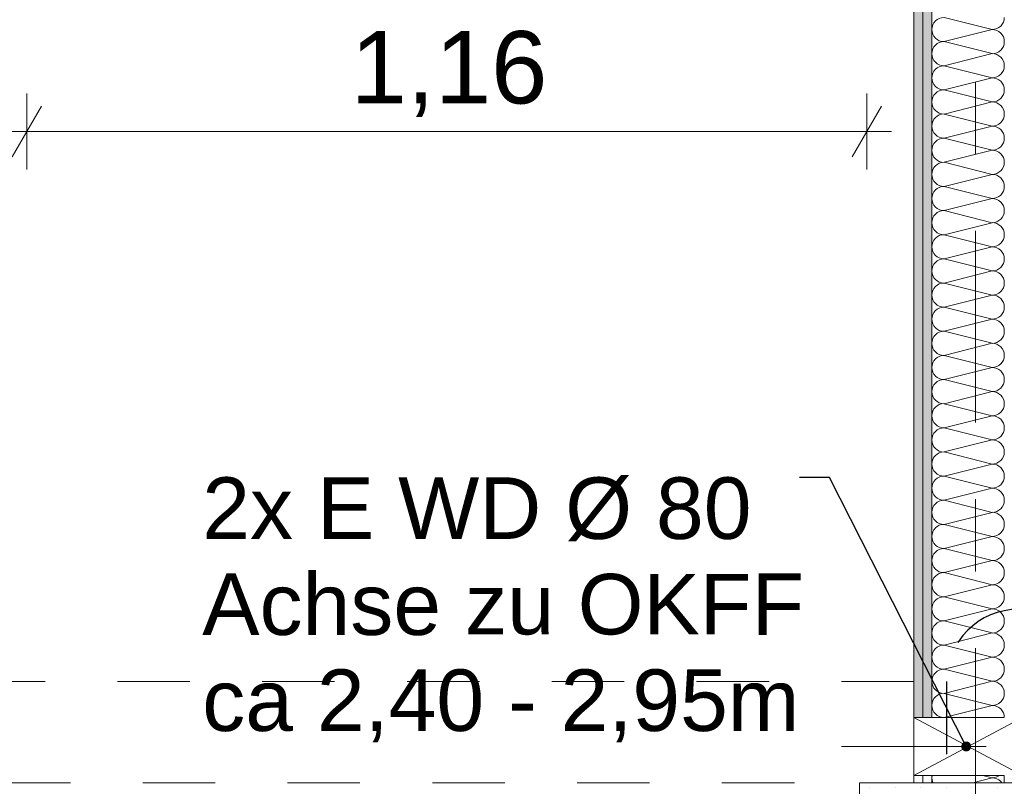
# Model space of a CAD drawing. Header units: metres. Extents: x -4 to 100, y -11 to 17.
# Tile 113 of 256: x 6.41 to 7.77, y 8.5 to 9.56. Entities that reach past the tile are written whole.
import ezdxf

# ---------------------------------------------------------------- set-up
doc = ezdxf.new("R2010")
doc.units = ezdxf.units.M
doc.header["$MEASUREMENT"] = 0
for name, pattern in [('Punktlinie eng', [0.0375, 0.0125, -0.025]), ('Strichlinie doppelt', [0.546806, 0.264583, -0.105833, 0.070556, -0.105833]), ('Strichpunktlinie', [0.31, 0.2, -0.05, 0.01, -0.05]), ('Untersicht', [0.1, 0.075, -0.025])]:
    doc.linetypes.add(name, pattern=pattern)
for name, color, linetype in [('152 - Bemaßung_ Beschriftung.Ausbau', 7, 'Continuous'), ('208 - Marker.Detail', 7, 'Continuous'), ('451 - Universal.Achsen Raster', 7, 'Continuous'), ('607 - Struktur.Stütze', 7, 'Continuous'), ('608 - Struktur.Träger', 7, 'Continuous'), ('650 - Abdeckung.Fußboden Aufbau', 7, 'Continuous'), ('Neubau_152 - Bemaßung_ Beschriftung.Ausbau', 7, 'Continuous'), ('Neubau_606 - Struktur.Wand Innen Ausbau', 7, 'Continuous'), ('Neubau_653 - Abdeckung.TB Verkofferung', 7, 'Continuous')]:
    doc.layers.add(name, color=color, linetype=linetype)
doc.styles.add('ERSTELLTER_STIL_2', font='txt')
doc.dimstyles.new('ERSTELLTER_STIL__5', dxfattribs={"dimtxt": 0.1, "dimasz": 0.0532, "dimexe": 0.18, "dimexo": 0.0625, "dimgap": 0, "dimtad": 1, "dimtih": 1, "dimtoh": 1, "dimzin": 0, "dimdsep": 46, "dimtxsty": 'ERSTELLTER_STIL_2', "dimblk": 'ARROWHEAD_2', "dimblk1": 'ARROWHEAD_2', "dimblk2": 'ARROWHEAD_2', "dimcen": 0.09, "dimse1": 1, "dimse2": 1, "dimclrd": 7, "dimclre": 7, "dimclrt": 7, "dimazin": 0, "dimtfac": 1, "dimtdec": 4, "dimtmove": 0, "dimatfit": 3, "dimfxl": 1, "dimtolj": 1, "dimtzin": 0, "dimarcsym": 0})
doc.dimstyles.new('ERSTELLTER_STIL__9', dxfattribs={"dimtxt": 0.18, "dimasz": 0.02736, "dimexe": 0.18, "dimexo": 0.0625, "dimgap": 0, "dimtad": 0, "dimtih": 1, "dimtoh": 1, "dimdec": 4, "dimzin": 0, "dimdsep": 46, "dimcen": 0.09, "dimadec": 0, "dimazin": 0, "dimtfac": 1, "dimtdec": 4, "dimtmove": 0, "dimatfit": 3, "dimldrblk": 'ARROWHEAD_11', "dimfxl": 1, "dimtolj": 1, "dimtzin": 0, "dimarcsym": 0})
pattern_1 = [(45, (0, 0), (-0.01767767, 0.01767767), [0, -0.025])]

# ---------------------------------------------------------------- blocks, each defined once
blk = doc.blocks.new('*X24')
at = {"layer": 'Neubau_606 - Struktur.Wand Innen Ausbau', "color": 7, "linetype": 'Continuous', "lineweight": 5}
for p, q in [((7.6703, 8.5199), (7.67, 8.5167)), ((7.67, 8.5167), (7.6703, 8.5134)), ((7.6703, 8.52), (7.6703, 8.5199)), ((7.7266, 8.51), (7.7533, 8.5167)), ((7.7401, 8.52), (7.7533, 8.5167)), ((7.7533, 8.5167), (7.7566, 8.517)), ((7.7566, 8.5163), (7.7533, 8.5167)), ((7.7566, 8.517), (7.7597, 8.5179)), ((7.7597, 8.5154), (7.7566, 8.5163)), ((7.7597, 8.5179), (7.7626, 8.5195)), ((7.7626, 8.5139), (7.7597, 8.5154)), ((7.7626, 8.5195), (7.7632, 8.52)), ((7.7651, 8.5118), (7.7626, 8.5139)), ((7.6703, 8.5134), (7.6713, 8.5103)), ((7.6713, 8.5103), (7.6714, 8.51)), ((7.7666, 8.51), (7.7651, 8.5118))]:
    blk.add_line(p, q, dxfattribs=at)
blk = doc.blocks.new('*X25')
at = {"layer": 'Neubau_606 - Struktur.Wand Innen Ausbau', "color": 7, "linetype": 'Continuous', "lineweight": 5}
for p, q in [((7.6867, 9.5667), (7.7533, 9.55)), ((7.6867, 9.5333), (7.7533, 9.55)), ((7.6867, 9.5333), (7.7533, 9.5167)), ((7.6867, 9.5), (7.7533, 9.5167)), ((7.6867, 9.5), (7.7533, 9.4833)), ((7.6867, 9.4667), (7.7533, 9.4833)), ((7.6867, 9.4667), (7.7533, 9.45)), ((7.6867, 9.4333), (7.7533, 9.45)), ((7.6867, 9.4333), (7.7533, 9.4167)), ((7.6867, 9.4), (7.7533, 9.4167)), ((7.6867, 9.4), (7.7533, 9.3833)), ((7.6867, 9.3667), (7.7533, 9.3833)), ((7.6867, 9.3667), (7.7533, 9.35)), ((7.6867, 9.3333), (7.7533, 9.35)), ((7.6867, 9.3333), (7.7533, 9.3167)), ((7.6867, 9.3), (7.7533, 9.3167)), ((7.6867, 9.3), (7.7533, 9.2833)), ((7.6867, 9.2667), (7.7533, 9.2833)), ((7.6867, 9.2667), (7.7533, 9.25)), ((7.6867, 9.2333), (7.7533, 9.25)), ((7.6867, 9.2333), (7.7533, 9.2167)), ((7.6867, 9.2), (7.7533, 9.2167)), ((7.6867, 9.2), (7.7533, 9.1833)), ((7.6867, 9.1667), (7.7533, 9.1833)), ((7.6867, 9.1667), (7.7533, 9.15)), ((7.6867, 9.1333), (7.7533, 9.15)), ((7.6867, 9.1333), (7.7533, 9.1167)), ((7.6867, 9.1), (7.7533, 9.1167)), ((7.6867, 9.1), (7.7533, 9.0833)), ((7.6867, 9.0667), (7.7533, 9.0833)), ((7.6867, 9.0667), (7.7533, 9.05)), ((7.6867, 9.0333), (7.7533, 9.05)), ((7.6867, 9.0333), (7.7533, 9.0167)), ((7.6867, 9), (7.7533, 9.0167)), ((7.6867, 9), (7.7533, 8.9833)), ((7.6867, 8.9667), (7.7533, 8.9833)), ((7.6867, 8.9667), (7.7533, 8.95)), ((7.6867, 8.9333), (7.7533, 8.95)), ((7.6867, 8.9333), (7.7533, 8.9167)), ((7.6867, 8.9), (7.7533, 8.9167)), ((7.6867, 8.9), (7.7533, 8.8833)), ((7.6867, 8.8667), (7.7533, 8.8833)), ((7.6867, 8.8667), (7.7533, 8.85)), ((7.6867, 8.8333), (7.7533, 8.85)), ((7.6867, 8.8333), (7.7533, 8.8167)), ((7.6867, 8.8), (7.7533, 8.8167)), ((7.6867, 8.8), (7.7533, 8.7833)), ((7.6867, 8.7667), (7.7533, 8.7833)), ((7.6867, 8.7667), (7.7533, 8.75)), ((7.6867, 8.7333), (7.7533, 8.75)), ((7.6867, 8.7333), (7.7533, 8.7167)), ((7.6867, 8.7), (7.7533, 8.7167)), ((7.6867, 8.7), (7.7533, 8.6833)), ((7.6867, 8.6667), (7.7533, 8.6833)), ((7.6867, 8.6667), (7.7533, 8.65)), ((7.6867, 8.6333), (7.7533, 8.65)), ((7.6867, 8.6333), (7.7533, 8.6167)), ((7.6867, 8.6), (7.7533, 8.6167)), ((7.6867, 8.6), (7.6867, 8.6))]:
    blk.add_line(p, q, dxfattribs=at)
for centre, start, end in [((7.6867, 9.55), 90, 180), ((7.7533, 9.5667), 270, 0), ((7.6867, 9.55), 180, 270), ((7.7533, 9.5333), 0, 90), ((7.6867, 9.5167), 90, 180), ((7.7533, 9.5333), 270, 0), ((7.6867, 9.5167), 180, 270), ((7.7533, 9.5), 0, 90), ((7.6867, 9.4833), 90, 180), ((7.7533, 9.5), 270, 0), ((7.6867, 9.4833), 180, 270), ((7.7533, 9.4667), 0, 90), ((7.6867, 9.45), 90, 180), ((7.7533, 9.4667), 270, 0), ((7.6867, 9.45), 180, 270), ((7.7533, 9.4333), 0, 90), ((7.6867, 9.4167), 90, 180), ((7.7533, 9.4333), 270, 0), ((7.6867, 9.4167), 180, 270), ((7.7533, 9.4), 0, 90), ((7.6867, 9.3833), 90, 180), ((7.7533, 9.4), 270, 0), ((7.6867, 9.3833), 180, 270), ((7.7533, 9.3667), 0, 90), ((7.6867, 9.35), 90, 180), ((7.7533, 9.3667), 270, 0), ((7.6867, 9.35), 180, 270), ((7.7533, 9.3333), 0, 90), ((7.6867, 9.3167), 90, 180), ((7.7533, 9.3333), 270, 0), ((7.6867, 9.3167), 180, 270), ((7.7533, 9.3), 0, 90), ((7.6867, 9.2833), 90, 180), ((7.7533, 9.3), 270, 0), ((7.6867, 9.2833), 180, 270), ((7.7533, 9.2667), 0, 90), ((7.6867, 9.25), 90, 180), ((7.7533, 9.2667), 270, 0), ((7.6867, 9.25), 180, 270), ((7.7533, 9.2333), 0, 90), ((7.6867, 9.2167), 90, 180), ((7.7533, 9.2333), 270, 0), ((7.6867, 9.2167), 180, 270), ((7.7533, 9.2), 0, 90), ((7.6867, 9.1833), 90, 180), ((7.7533, 9.2), 270, 0), ((7.6867, 9.1833), 180, 270), ((7.7533, 9.1667), 0, 90), ((7.6867, 9.15), 90, 180), ((7.7533, 9.1667), 270, 0), ((7.6867, 9.15), 180, 270), ((7.7533, 9.1333), 0, 90), ((7.6867, 9.1167), 90, 180), ((7.7533, 9.1333), 270, 0), ((7.6867, 9.1167), 180, 270), ((7.7533, 9.1), 0, 90), ((7.6867, 9.0833), 90, 180), ((7.7533, 9.1), 270, 0), ((7.6867, 9.0833), 180, 270), ((7.7533, 9.0667), 0, 90), ((7.6867, 9.05), 90, 180), ((7.7533, 9.0667), 270, 0), ((7.6867, 9.05), 180, 270), ((7.7533, 9.0333), 0, 90), ((7.6867, 9.0167), 90, 180), ((7.7533, 9.0333), 270, 0), ((7.6867, 9.0167), 180, 270), ((7.7533, 9), 0, 90), ((7.6867, 8.9833), 90, 180), ((7.7533, 9), 270, 0), ((7.6867, 8.9833), 180, 270), ((7.7533, 8.9667), 0, 90), ((7.6867, 8.95), 90, 180), ((7.7533, 8.9667), 270, 0), ((7.6867, 8.95), 180, 270), ((7.7533, 8.9333), 0, 90), ((7.6867, 8.9167), 90, 180), ((7.7533, 8.9333), 270, 0), ((7.6867, 8.9167), 180, 270), ((7.7533, 8.9), 0, 90), ((7.6867, 8.8833), 90, 180), ((7.7533, 8.9), 270, 0), ((7.6867, 8.8833), 180, 270), ((7.7533, 8.8667), 0, 90), ((7.6867, 8.85), 90, 180), ((7.7533, 8.8667), 270, 0), ((7.6867, 8.85), 180, 270), ((7.7533, 8.8333), 0, 90), ((7.6867, 8.8167), 90, 180), ((7.7533, 8.8333), 270, 0), ((7.6867, 8.8167), 180, 270), ((7.7533, 8.8), 0, 90), ((7.6867, 8.7833), 90, 180), ((7.7533, 8.8), 270, 0), ((7.6867, 8.7833), 180, 270), ((7.7533, 8.7667), 0, 90), ((7.6867, 8.75), 90, 180), ((7.7533, 8.7667), 270, 0), ((7.6867, 8.75), 180, 270), ((7.7533, 8.7333), 0, 90), ((7.6867, 8.7167), 90, 180), ((7.7533, 8.7333), 270, 0), ((7.6867, 8.7167), 180, 270), ((7.7533, 8.7), 0, 90), ((7.6867, 8.6833), 90, 180), ((7.7533, 8.7), 270, 0), ((7.6867, 8.6833), 180, 270), ((7.7533, 8.6667), 0, 90), ((7.6867, 8.65), 90, 180), ((7.7533, 8.6667), 270, 0), ((7.6867, 8.65), 180, 270), ((7.7533, 8.6333), 0, 90), ((7.6867, 8.6167), 90, 180), ((7.7533, 8.6333), 270, 0), ((7.6867, 8.6167), 180, 270), ((7.7533, 8.6), 0, 90), ((7.6533, 8.6), 359.939, 0), ((7.6867, 8.5833), 90, 92.6444), ((7.7533, 8.6), 359.939, 0)]:
    blk.add_arc(centre, 0.0167, start, end, dxfattribs=at)
blk = doc.blocks.new('ARROWHEAD_11')
at = {"color": 0, "linetype": 'Continuous', "lineweight": 0}
blk.add_line((0, 0), (-1, 0), dxfattribs=at)
at = {"color": 0, "linetype": 'Continuous', "lineweight": 0, "const_width": 0.25, "flags": 128}
blk.add_lwpolyline([(-0.125, 0, 1), (0.125, 0, 1)], format="xyb", close=True, dxfattribs=at)
blk = doc.blocks.new('*D593')
at = {"layer": '152 - Bemaßung_ Beschriftung.Ausbau', "color": 7, "linetype": 'Continuous', "lineweight": 5}
for p, q in [((5.41, 9.3568), (5.41, 9.4618)), ((5.4302, 9.4443), (5.3898, 9.3743)), ((6.4402, 9.4443), (6.3998, 9.3743)), ((5.3758, 9.4093), (5.41, 9.4093)), ((5.41, 9.4093), (6.42, 9.4093))]:
    blk.add_line(p, q, dxfattribs=at)
at = {"layer": '152 - Bemaßung_ Beschriftung.Ausbau', "color": 7, "lineweight": 5, "char_height": 0.1, "attachment_point": 7, "style": 'ERSTELLTER_STIL_2'}
for s, insert in [('\\A1;{\\pql;\\fArial|b0|i0|c0|p38;2,13\\fArial|b0|i0|c0|p38;\\A1{\\H.66x;\\S5^  ;}}', (5.7569, 9.2699)), ('\\A1;{\\pql;\\fArial|b0|i0|c0|p38;1,01}', (5.782, 9.4293))]:
    blk.add_mtext(s, dxfattribs=dict(at, insert=insert))
blk = doc.blocks.new('ARROWHEAD_2')
at = {"color": 0, "linetype": 'Continuous', "lineweight": 0}
for p, q in [((-0.378, -0.655), (0.378, 0.655)), ((0, 0), (-1, 0))]:
    blk.add_line(p, q, dxfattribs=at)
blk = doc.blocks.new('*D594')
at = {"layer": '152 - Bemaßung_ Beschriftung.Ausbau', "color": 7, "linetype": 'Continuous', "lineweight": 5}
for p, q in [((6.42, 9.3568), (6.42, 9.4618)), ((7.58, 9.3568), (7.58, 9.4618)), ((6.4402, 9.4443), (6.3998, 9.3743)), ((7.5598, 9.3743), (7.6002, 9.4443)), ((5.41, 9.4093), (6.42, 9.4093)), ((6.42, 9.4093), (7.58, 9.4093)), ((7.58, 9.4093), (7.6142, 9.4093))]:
    blk.add_line(p, q, dxfattribs=at)
at = {"layer": '152 - Bemaßung_ Beschriftung.Ausbau', "color": 7, "lineweight": 5, "insert": (6.867, 9.4293), "char_height": 0.1, "attachment_point": 7, "style": 'ERSTELLTER_STIL_2'}
blk.add_mtext('\\A1;{\\pql;\\fArial|b0|i0|c0|p38;1,16}', dxfattribs=at)

msp = doc.modelspace()

# ---------------------------------------------------------------- hatches: boundary and pattern name
at = {"layer": '607 - Struktur.Stütze', "linetype": 'Continuous', "lineweight": 0, "true_color": 0x000000}
h = msp.add_hatch(dxfattribs=at)
h.set_pattern_fill('Gips_0001', color=18, style=0, pattern_type=2)
h.set_pattern_definition(pattern_1)
h.paths.add_polyline_path([(7.57, 8.51), (7.57, 8.09), (7.89, 8.09), (7.89, 8.51)])
h.paths.add_polyline_path([(7.58, 8.1), (7.58, 8.5), (7.88, 8.5), (7.88, 8.1)], flags=0)
at = {"layer": 'Neubau_606 - Struktur.Wand Innen Ausbau', "linetype": 'Continuous', "lineweight": 0, "true_color": 0x000000}
h = msp.add_hatch(dxfattribs=at)
h.set_pattern_fill('Gips_0001', color=18, style=0, pattern_type=2)
h.set_pattern_definition(pattern_1)
h.paths.add_polyline_path([(7.645, 12.99), (7.645, 8.6), (7.6575, 8.6), (7.6575, 12.99)])
h = msp.add_hatch(dxfattribs=at)
h.set_pattern_fill('Gips_0001', color=18, style=0, pattern_type=2)
h.set_pattern_definition(pattern_1)
h.paths.add_polyline_path([(7.67, 12.99), (7.6575, 12.99), (7.6575, 8.6), (7.67, 8.6)])
h = msp.add_hatch(dxfattribs=at)
h.set_pattern_fill('Gips_0001', color=18, style=0, pattern_type=2)
h.set_pattern_definition(pattern_1)
h.paths.add_polyline_path([(7.645, 8.51), (7.6575, 8.51), (7.6575, 8.52), (7.645, 8.52)])
h = msp.add_hatch(dxfattribs=at)
h.set_pattern_fill('Gips_0001', color=18, style=0, pattern_type=2)
h.set_pattern_definition(pattern_1)
h.paths.add_polyline_path([(7.6575, 8.51), (7.67, 8.51), (7.67, 8.52), (7.6575, 8.52)])

# ---------------------------------------------------------------- linework, layer by layer
at = {"layer": '208 - Marker.Detail', "color": 30, "linetype": 'Punktlinie eng', "lineweight": 25, "true_color": 0xff6e00}
msp.add_line((7.69, 8.6495), (7.69, 5.0505), dxfattribs=at)
msp.add_arc((7.79, 8.6495), 0.1, 90, 180, dxfattribs=at)
at = {"layer": '451 - Universal.Achsen Raster', "color": 160, "linetype": 'Strichlinie doppelt', "lineweight": 9, "true_color": 0x3232ff}
msp.add_line((7.73, -10.585), (7.73, 16.355), dxfattribs=at)
at = {"layer": '607 - Struktur.Stütze', "color": 7, "linetype": 'Continuous', "lineweight": 5, "flags": 128}
msp.add_lwpolyline([(7.57, 8.51), (7.57, 8.09), (7.89, 8.09), (7.89, 8.51)], close=True, dxfattribs=at)
at = {"layer": '608 - Struktur.Träger', "color": 7, "linetype": 'Untersicht', "lineweight": 13}
msp.add_line((0.38, 8.51), (61.88, 8.51), dxfattribs=at)
at = {"layer": '650 - Abdeckung.Fußboden Aufbau', "color": 7, "linetype": 'Continuous', "lineweight": 13, "flags": 128}
msp.add_lwpolyline([(7.57, 8.2275), (7.57, 8.51), (7.645, 8.51), (7.645, 12.99), (7.57, 12.99), (7.57, 13.445), (4.29, 13.445), (4.29, 12.99), (4.195, 12.99)], dxfattribs=at)
at = {"layer": 'Neubau_606 - Struktur.Wand Innen Ausbau', "color": 1, "linetype": 'Continuous', "lineweight": 9}
for p, q in [((7.6575, 12.99), (7.6575, 8.6)), ((7.645, 8.52), (7.795, 8.6)), ((7.645, 8.6), (7.795, 8.52)), ((7.6575, 8.52), (7.6575, 8.51))]:
    msp.add_line(p, q, dxfattribs=at)
at = {"layer": 'Neubau_606 - Struktur.Wand Innen Ausbau', "color": 1, "linetype": 'Continuous', "lineweight": 13}
for p, q in [((7.67, 12.99), (7.67, 8.6)), ((7.67, 8.52), (7.67, 8.51)), ((7.77, 8.52), (7.77, 8.51))]:
    msp.add_line(p, q, dxfattribs=at)
at = {"layer": 'Neubau_606 - Struktur.Wand Innen Ausbau', "color": 1, "linetype": 'Strichpunktlinie', "lineweight": 5}
msp.add_line((7.545, 8.56), (7.895, 8.56), dxfattribs=at)
msp.add_line((7.545, 8.56), (7.895, 8.56), dxfattribs=at)
at = {"layer": 'Neubau_606 - Struktur.Wand Innen Ausbau', "color": 1, "linetype": 'Continuous', "lineweight": 13, "flags": 128}
for points in [[(7.645, 12.99), (7.645, 8.6)], [(7.645, 8.52), (7.645, 8.51)]]:
    msp.add_lwpolyline(points, dxfattribs=at)
at = {"layer": 'Neubau_606 - Struktur.Wand Innen Ausbau', "color": 1, "linetype": 'Continuous', "lineweight": 9, "flags": 128}
for points in [[(7.645, 8.6), (7.645, 8.52)], [(7.6575, 8.6), (7.645, 8.6)], [(7.67, 8.6), (7.6575, 8.6)], [(7.77, 8.6), (7.67, 8.6)], [(7.645, 8.52), (7.6575, 8.52)], [(7.6575, 8.52), (7.67, 8.52)], [(7.67, 8.52), (7.77, 8.52)]]:
    msp.add_lwpolyline(points, dxfattribs=at)
at = {"layer": 'Neubau_653 - Abdeckung.TB Verkofferung', "color": 1, "linetype": 'Untersicht', "lineweight": 9}
for q in [(0.235, 8.6495), (7.645, 8.2275)]:
    msp.add_line((7.645, 8.6495), q, dxfattribs=at)

# ---------------------------------------------------------------- block references
at = {"layer": 'Neubau_606 - Struktur.Wand Innen Ausbau', "color": 1, "lineweight": 13}
for name in ['*X25', '*X24']:
    msp.add_blockref(name, (0, 0), dxfattribs=at)

# ---------------------------------------------------------------- texts
at = {"layer": 'Neubau_152 - Bemaßung_ Beschriftung.Ausbau', "color": 7, "linetype": 'Continuous', "lineweight": 9, "insert": (6.6621, 8.9316), "char_height": 0.085, "attachment_point": 1, "line_spacing_factor": 0.93588, "style": 'ERSTELLTER_STIL_2'}
msp.add_mtext('\\A1;{\\pql;\\fArial|b0|i0|c0|p38;2x \\fArial|b0|i0|c0|p38;E WD Ø 80\\P\\pql;\\fArial|b0|i0|c0|p38;Achse \\fArial|b0|i0|c0|p38;\\H0.983357x;zu OKF\\fArial|b0|i0|c0|p38;\\H1.016925x;F\\P\\pql;\\fArial|b0|i0|c0|p38;ca\\fArial|b0|i0|c0|p38; 2,40 - 2,95m}', dxfattribs=at)

# ---------------------------------------------------------------- dimensions: what is measured, and where the dimension line sits
at = {"layer": '152 - Bemaßung_ Beschriftung.Ausbau', "color": 7, "linetype": 'Continuous', "lineweight": 5}
for base, p1, p2, picture, middle in [((6.42, 9.4093), (5.41, 8.2275), (6.42, 8.2275), '*D593', (5.9118, 9.4793)), ((7.58, 9.4093), (6.42, 8.2275), (7.58, 8.5), '*D594', (6.9968, 9.4793))]:
    dim = msp.add_linear_dim(base=base, p1=p1, p2=p2, dimstyle='ERSTELLTER_STIL__5', dxfattribs=at)
    dim.commit()
    dim.dimension.update_dxf_attribs({"geometry": picture, "text_midpoint": middle, "dimtype": 160})

# ---------------------------------------------------------------- leaders
at = {"layer": 'Neubau_152 - Bemaßung_ Beschriftung.Ausbau', "color": 1, "linetype": 'Continuous', "lineweight": 13, "annotation_type": 0, "has_hookline": 1, "hookline_direction": 1, "text_width": 0.8253}
msp.add_leader([(7.7174, 8.56), (7.5285, 8.9316), (7.4873, 8.9316)], dimstyle='ERSTELLTER_STIL__9', dxfattribs=at)

doc.saveas('drawing.dxf')
